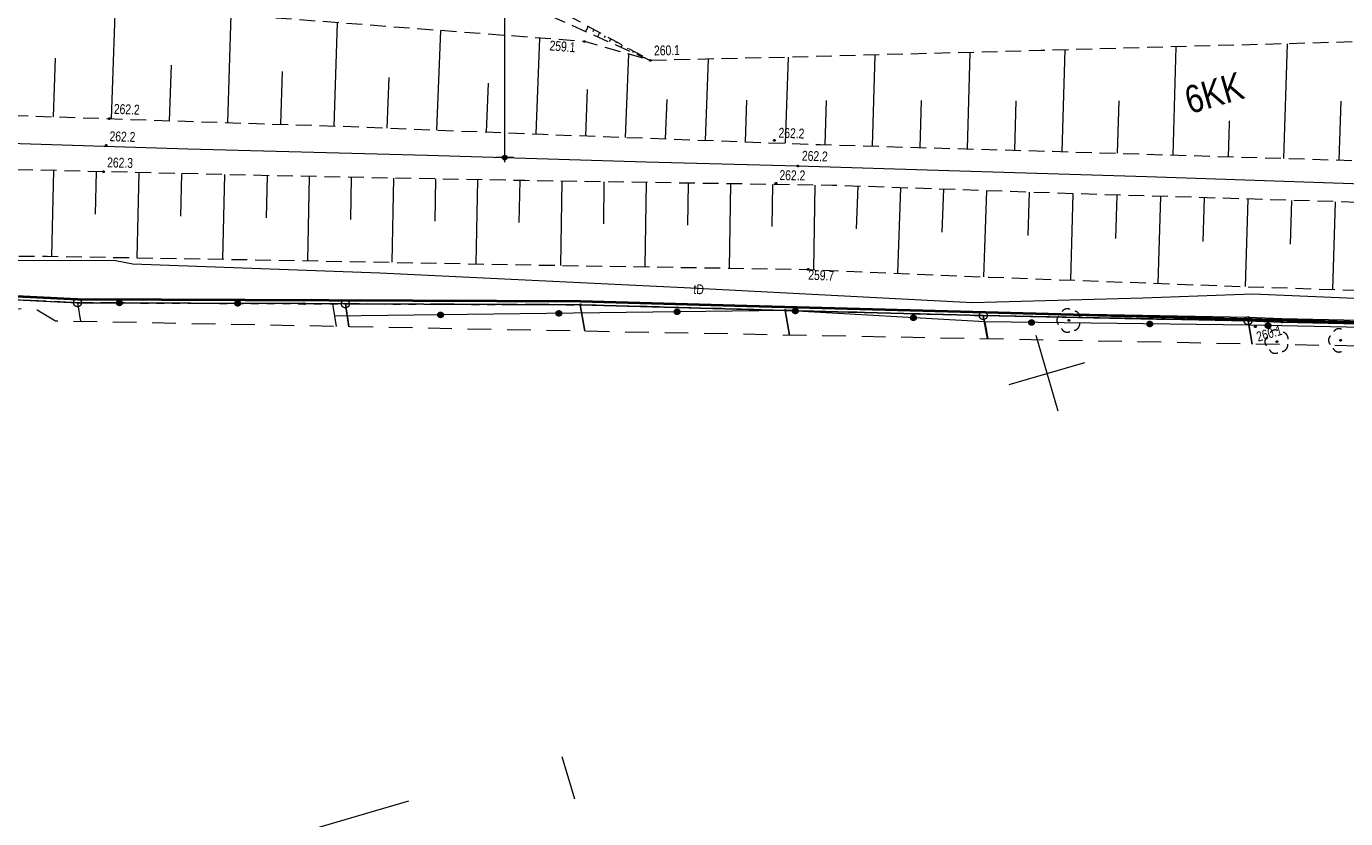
# Model space of a CAD drawing. Header units: millimetres. Extents: x -105537 to 923666, y -162842 to 175608.
# Tile 4 of 41: x -15493 to 68171, y -88337 to -38074. Entities that reach past the tile are written whole.
import ezdxf
from ezdxf.xclip import XClip

# ---------------------------------------------------------------- set-up
doc = ezdxf.new("R2010")
doc.units = ezdxf.units.MM
doc.header["$MEASUREMENT"] = 0
doc.header["$XCLIPFRAME"] = 0
for name, pattern in [('2216', [2500, 1500, -1000]), ('2217', [2000, 1500, -500]), ('2218', [1000, 500, -500]), ('3820', [1500, 1000, -500]), ('Wipeout_Contour', [1000, 0, -1000])]:
    doc.linetypes.add(name, pattern=pattern)
doc.layers.add('199-Z Wymiary i opisy_Nr_pióra__226', color=7, linetype='Continuous', lineweight=40, true_color=0x59c9ff)
doc.layers.add('PZT_MPZP_Nr_pióra__226', color=7, linetype='Continuous', lineweight=40, true_color=0x59c9ff)
doc.layers.add('A__!REF_RYSUNKI', color=7, linetype='Continuous')
doc.layers.add('Nowe_A_WYM_SYTUACJA', color=7, linetype='Continuous')
for name, color, linetype, lineweight in [('Nowe_A_WYM_SYTUACJA_Nr_pióra__1', 7, 'Continuous', 13), ('Nowe_A_WYM_SYTUACJA_Nr_pióra__45', 7, 'Continuous', 15), ('Nowe_A_WYM_SYTUACJA_Nr_pióra__85', 7, 'Continuous', 13), ('Wadowice Wałowa mdcp500_2_EGB_DzialkaEwidencyjna_Nr_pióra__3', 3, 'Continuous', 18), ('Wadowice Wałowa mdcp500_2_EGB_KonturKlasyfikacyjny_Nr_pióra__86', 86, 'Continuous', 18), ('Wadowice Wałowa mdcp500_2_EGB_KonturUzytkuGruntowego_Nr_pióra__3', 3, 'Continuous', 18), ('Wadowice Wałowa mdcp500_2_EGB_PunktGraniczny_Nr_pióra__3', 3, 'Continuous', 18), ('Wadowice Wałowa mdcp500_2_GES_PrzewodTelekomunikacyjny_Nr_pióra__30', 30, 'Continuous', 18), ('Wadowice Wałowa mdcp500_2_linie_mpzp_Nr_pióra__135', 135, 'Continuous', 18), ('Wadowice Wałowa mdcp500_2_OT_Komunikacja_Nr_pióra__7', 7, 'Continuous', 18), ('Wadowice Wałowa mdcp500_2_OT_Ogrodzenia_Nr_pióra__7', 7, 'Continuous', 18), ('Wadowice Wałowa mdcp500_2_OT_Rzedna_Nr_pióra__7', 7, 'Continuous', 18), ('Wadowice Wałowa mdcp500_2_OT_Skarpa_Nr_pióra__7', 7, 'Continuous', 18), ('Wadowice Wałowa mdcp500_2_OT_ZagospodarowanieTerenu_Nr_pióra__3', 3, 'Continuous', 18), ('Wadowice Wałowa mdcp500_2_siatka_Nr_pióra__7', 7, 'Continuous', 18), ('Wadowice Wałowa mdcp500_2_zakres_mapy_Nr_pióra__178', 178, 'Continuous', 18), ('Wadowice Wałowa mdcp500_4_0_Nr_pióra__1', 7, 'Continuous', 13)]:
    doc.layers.add(name, color=color, linetype=linetype, lineweight=lineweight)
doc.styles.add('STYL_AUTOMATYCZNY_11', font='arial.ttf', dxfattribs={"width": 0.8})
doc.styles.add('STYL_AUTOMATYCZNY_5', font='arial.ttf')
doc.styles.add('STYL_AUTOMATYCZNY_6', font='arial.ttf', dxfattribs={"width": 0.75})
doc.dimstyles.new('STYL_AUTOMATYCZNY__1', dxfattribs={"dimtxt": 1000, "dimasz": 569.9999999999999, "dimexe": 0.18, "dimexo": 0.0625, "dimgap": 0, "dimtad": 1, "dimlfac": 0.001, "dimzin": 0, "dimdsep": 46, "dimtxsty": 'STYL_AUTOMATYCZNY_5', "dimblk": 'ARROWHEAD_11', "dimblk1": 'ARROWHEAD_11', "dimblk2": 'ARROWHEAD_11', "dimcen": 0.09, "dimse1": 1, "dimse2": 1, "dimclrd": 7, "dimclre": 7, "dimclrt": 7, "dimadec": 0, "dimazin": 0, "dimtfac": 1, "dimtdec": 4, "dimtmove": 0, "dimatfit": 3, "dimfxl": 1, "dimtolj": 1, "dimtzin": 0, "dimarcsym": 0})
picture_1 = doc.add_image_def('image2.tif', size_in_pixel=(1675, 1395))

# ---------------------------------------------------------------- blocks, each defined once
blk = doc.blocks.new('Rysunek_2_4', base_point=(73232.99401489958, -6090.140281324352))
at = {"layer": 'Wadowice Wałowa mdcp500_4_0_Nr_pióra__1', "color": 7, "lineweight": 13}
image = blk.add_image(picture_1, insert=(-33051.90049945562, -160903.2428711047), size_in_units=(70870.87585514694, 59053.35028525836), rotation=16.241465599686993, dxfattribs=at)
image.set_boundary_path([(-0.5, -0.5), (1674.5, 1394.5)])
blk = doc.blocks.new('*D83')
at = {"layer": 'Nowe_A_WYM_SYTUACJA_Nr_pióra__45', "linetype": 'Continuous', "lineweight": 15}
for points in [[(39364.82547497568, 6907.762464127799), (39376.24354682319, 6850.359949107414), (39408.75945680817, 6801.696445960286), (39457.42295995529, 6769.180535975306), (39514.82547497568, 6757.762464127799), (39572.22798999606, 6769.180535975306), (39620.8914931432, 6801.696445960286), (39653.40740312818, 6850.359949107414), (39664.82547497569, 6907.762464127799), (39653.40740312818, 6965.164979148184), (39620.8914931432, 7013.828482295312), (39572.22798999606, 7046.344392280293), (39514.82547497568, 7057.7624641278), (39457.42295995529, 7046.344392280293), (39408.75945680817, 7013.828482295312), (39376.24354682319, 6965.164979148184)], [(181742.7949275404, -59771.32357814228), (181754.2129993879, -59828.72609316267), (181786.7289093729, -59877.3895963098), (181835.39241252, -59909.90550629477), (181892.7949275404, -59921.32357814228), (181950.1974425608, -59909.90550629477), (181998.8609457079, -59877.3895963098), (182031.3768556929, -59828.72609316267), (182042.7949275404, -59771.32357814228), (182031.3768556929, -59713.9210631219), (181998.8609457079, -59665.25755997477), (181950.1974425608, -59632.74164998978), (181892.7949275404, -59621.32357814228), (181835.39241252, -59632.74164998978), (181786.7289093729, -59665.25755997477), (181754.2129993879, -59713.9210631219)]]:
    blk.add_hatch(color=7, dxfattribs=at).paths.add_polyline_path(points)
at = {"layer": 'Nowe_A_WYM_SYTUACJA_Nr_pióra__45', "color": 7, "linetype": 'Continuous', "lineweight": 15}
for centre in [(39514.82547497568, 6907.762464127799), (181892.7949275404, -59771.32357814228)]:
    blk.add_circle(centre, 150, dxfattribs=at)
at = {"layer": 'Nowe_A_WYM_SYTUACJA_Nr_pióra__85', "color": 7, "linetype": 'Continuous', "lineweight": 13}
for p, q in [((39243.14338060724, 7034.99783499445), (39378.98442779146, 6971.380149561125)), ((39276.25915460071, 6398.358537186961), (39451.20778954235, 6771.921416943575)), ((39578.44316040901, 7043.603511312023), (39753.39179535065, 7417.166391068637)), ((39650.6665221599, 6844.144778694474), (181756.9538803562, -59707.70589270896)), ((181956.4126129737, -59635.48253095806), (182131.3612479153, -59261.91965120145)), ((181654.2286071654, -60280.72750508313), (181829.1772421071, -59907.16462532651)), ((182028.6359747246, -59834.94126357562), (182164.4770219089, -59898.55894900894))]:
    blk.add_line(p, q, dxfattribs=at)
at = {"layer": 'Nowe_A_WYM_SYTUACJA_Nr_pióra__1', "color": 7, "lineweight": 13, "insert": (108889.2816199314, -25361.1460800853), "char_height": 1000, "attachment_point": 7, "rotation": 334.9051576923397, "style": 'STYL_AUTOMATYCZNY_5'}
blk.add_mtext('\\A1;{\\pql;\\fArial|b1|i0|c238|p0;\\W1.000000;157,22}', dxfattribs=at)
blk = doc.blocks.new('ARROWHEAD_11')
at = {"color": 0, "linetype": 'Continuous', "lineweight": 0}
blk.add_line((0, 0), (-1, 0), dxfattribs=at)
at = {"color": 0, "linetype": 'Continuous', "lineweight": 0, "const_width": 0.25, "flags": 128}
blk.add_lwpolyline([(-0.125, 0, 1), (0.125, 0, 1)], format="xyb", close=True, dxfattribs=at)
blk = doc.blocks.new('*D92')
at = {"layer": 'Nowe_A_WYM_SYTUACJA_Nr_pióra__45', "linetype": 'Continuous', "lineweight": 15}
for points in [[(14693.00691671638, 150.0000000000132), (14704.42498856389, 92.5974849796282), (14736.94089854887, 43.93398183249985), (14785.604401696, 11.41807184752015), (14843.00691671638, 1.279532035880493e-11), (14900.40943173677, 11.41807184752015), (14949.0729348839, 43.93398183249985), (14981.58884486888, 92.5974849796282), (14993.00691671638, 150.0000000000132), (14981.58884486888, 207.4025150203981), (14949.0729348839, 256.0660181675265), (14900.40943173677, 288.5819281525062), (14843.00691671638, 300.0000000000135), (14785.604401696, 288.5819281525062), (14736.94089854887, 256.0660181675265), (14704.42498856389, 207.4025150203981)], [(14693.00691671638, -46398.03047852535), (14704.42498856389, -46455.43299354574), (14736.94089854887, -46504.09649669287), (14785.604401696, -46536.61240667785), (14843.00691671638, -46548.03047852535), (14900.40943173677, -46536.61240667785), (14949.0729348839, -46504.09649669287), (14981.58884486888, -46455.43299354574), (14993.00691671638, -46398.03047852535), (14981.58884486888, -46340.62796350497), (14949.0729348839, -46291.96446035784), (14900.40943173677, -46259.44855037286), (14843.00691671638, -46248.03047852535), (14785.604401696, -46259.44855037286), (14736.94089854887, -46291.96446035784), (14704.42498856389, -46340.62796350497)]]:
    blk.add_hatch(color=7, dxfattribs=at).paths.add_polyline_path(points)
at = {"layer": 'Nowe_A_WYM_SYTUACJA_Nr_pióra__45', "color": 7, "linetype": 'Continuous', "lineweight": 15}
for centre in [(14843.00691671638, 150.0000000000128), (14843.00691671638, -46398.03047852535)]:
    blk.add_circle(centre, 150, dxfattribs=at)
at = {"layer": 'Nowe_A_WYM_SYTUACJA_Nr_pióra__85', "color": 7, "linetype": 'Continuous', "lineweight": 13}
for p, q in [((14693.00691671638, 150.0000000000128), (14280.50691671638, 150.0000000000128)), ((14843.00691671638, 300.0000000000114), (14843.00691671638, 450.0000000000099)), ((14843.00691671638, -46248.03047852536), (14843.00691671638, 1.279532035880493e-11)), ((15405.50691671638, 150.0000000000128), (14993.00691671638, 150.0000000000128)), ((14693.00691671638, -46398.03047852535), (14280.50691671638, -46398.03047852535)), ((14843.00691671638, -46698.03047852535), (14843.00691671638, -46548.03047852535)), ((15405.50691671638, -46398.03047852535), (14993.00691671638, -46398.03047852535))]:
    blk.add_line(p, q, dxfattribs=at)
at = {"layer": 'Nowe_A_WYM_SYTUACJA_Nr_pióra__1', "color": 7, "lineweight": 13, "insert": (14643.00691671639, -24839.97523926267), "char_height": 1000, "attachment_point": 7, "rotation": 90, "style": 'STYL_AUTOMATYCZNY_5'}
blk.add_mtext('\\A1;{\\pql;\\fArial|b1|i0|c238|p0;\\W1.000000;46,55}', dxfattribs=at)
blk = doc.blocks.new('Rysunek_3_2', base_point=(-5551989123.248664, -7375062639.407376))
at = {"layer": 'Wadowice Wałowa mdcp500_2_EGB_DzialkaEwidencyjna_Nr_pióra__3', "color": 3, "linetype": 'Continuous', "lineweight": 18, "flags": 128}
for points in [[(-36344.84060574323, -54421.53196129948), (-12251.6354136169, -55608.15592762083), (2116.747858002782, -55661.65524255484), (4736.342092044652, -55679.71200495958), (19636.32494304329, -55734.58518367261), (32635.408337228, -56093.23667082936), (45189.30038996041, -56425.34255422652), (61980.79444095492, -56752.03438382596), (64129.56763803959, -56834.33716371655), (83822.63170555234, -57253.17798275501), (96315.6634522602, -57769.66397091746), (103566.4972094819, -57667.63541661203), (117713.6014746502, -57962.66237273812), (131047.5065680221, -58255.02336304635), (136151.0718883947, -58361.89253721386), (156546.1313398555, -58794.96295098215), (174626.405174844, -59183.67629032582), (180337.4797850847, -92589.5459363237), (184921.0091577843, -92806.24503362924), (189723.6912902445, -93167.4158135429), (189916.5668599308, -94000.41493959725)], [(4964.93195835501, -57129.43484447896), (4736.342092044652, -55679.71200495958), (2116.747858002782, -55661.65524255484), (-12251.6354136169, -55608.15592762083), (-12059.84601657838, -56802.47871764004)], [(19922.47484531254, -57416.57886095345), (19636.32494304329, -55734.58518367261), (4736.342092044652, -55679.71200495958), (4964.93195835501, -57129.43484447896)], [(32904.89402227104, -57665.82489293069), (32635.408337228, -56093.23667082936), (19636.32494304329, -55734.58518367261), (19922.47484531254, -57416.57886095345)], [(45461.32385265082, -57906.88760112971), (45189.30038996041, -56425.34255422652), (32635.408337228, -56093.23667082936), (32904.89402227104, -57665.82489293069)], [(62250.10331254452, -58229.26654201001), (61980.79444095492, -56752.03438382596), (45189.30038996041, -56425.34255422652), (45461.32385265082, -57906.88760112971)], [(100259.7781838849, -84851.85937769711), (96315.6634522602, -57769.66397091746), (83822.63170555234, -57253.17798275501), (64129.56763803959, -56834.33716371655), (61980.79444095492, -56752.03438382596), (62250.10331254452, -58229.26654201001)]]:
    blk.add_lwpolyline(points, dxfattribs=at)
at = {"layer": 'Wadowice Wałowa mdcp500_2_EGB_KonturKlasyfikacyjny_Nr_pióra__86', "color": 86, "linetype": '2217', "lineweight": 18, "flags": 128}
for points in [[(-12251.6354136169, -55608.15592762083), (-36347.80985675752, -54413.12698926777)], [(4736.342092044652, -55679.71200495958), (-12251.6354136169, -55608.15592762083)], [(-12251.6354136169, -55608.15592762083), (-12059.94202569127, -56802.50668618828)], [(19636.32494304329, -55734.58518367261), (4736.342092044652, -55679.71200495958)], [(4736.342092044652, -55679.71200495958), (4964.93195835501, -57129.43484447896)], [(32635.408337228, -56093.23667082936), (19636.32494304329, -55734.58518367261)], [(19922.47484531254, -57416.57886095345), (19636.32494304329, -55734.58518367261)], [(45189.30038996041, -56425.34255422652), (32635.408337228, -56093.23667082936)], [(61980.79444095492, -56752.03438382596), (45189.30038996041, -56425.34255422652)], [(45189.30038996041, -56425.34255422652), (45461.32385265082, -57906.88760112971)], [(64129.56763803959, -56834.33716371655), (61980.79444095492, -56752.03438382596)], [(83822.63170555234, -57253.17798275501), (64129.56763803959, -56834.33716371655)]]:
    blk.add_lwpolyline(points, dxfattribs=at)
at = {"layer": 'Wadowice Wałowa mdcp500_2_EGB_KonturUzytkuGruntowego_Nr_pióra__3', "color": 3, "linetype": '2218', "lineweight": 18, "flags": 128}
for points in [[(-36347.80985675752, -54413.12698926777), (-12251.6354136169, -55608.15592762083)], [(-12251.6354136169, -55608.15592762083), (4736.342092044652, -55679.71200495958)], [(-12251.6354136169, -55608.15592762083), (-12059.94202569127, -56802.50668618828)], [(4736.342092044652, -55679.71200495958), (19636.32494304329, -55734.58518367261)], [(4736.342092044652, -55679.71200495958), (4964.93195835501, -57129.43484447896)], [(19636.32494304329, -55734.58518367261), (32635.408337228, -56093.23667082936)], [(19922.47484531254, -57416.57886095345), (19636.32494304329, -55734.58518367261)], [(32635.408337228, -56093.23667082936), (45189.30038996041, -56425.34255422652)], [(45189.30038996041, -56425.34255422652), (61980.79444095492, -56752.03438382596)], [(45189.30038996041, -56425.34255422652), (45461.32385265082, -57906.88760112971)], [(61980.79444095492, -56752.03438382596), (64129.56763803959, -56834.33716371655)], [(64129.56763803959, -56834.33716371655), (83822.63170555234, -57253.17798275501)]]:
    blk.add_lwpolyline(points, dxfattribs=at)
at = {"layer": 'Wadowice Wałowa mdcp500_2_EGB_PunktGraniczny_Nr_pióra__3', "color": 3, "linetype": 'Continuous', "lineweight": 18}
for centre, radius in [((-12251.6354136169, -55608.15592762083), 250), ((2116.747858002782, -55661.65524255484), 49.99999999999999), ((2116.747858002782, -55661.65524255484), 44.99999999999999), ((2116.747858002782, -55661.65524255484), 39.99999999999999), ((2116.747858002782, -55661.65524255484), 34.99999999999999), ((2116.747858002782, -55661.65524255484), 30), ((2116.747858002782, -55661.65524255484), 25), ((2116.747858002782, -55661.65524255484), 20), ((2116.747858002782, -55661.65524255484), 15), ((2116.747858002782, -55661.65524255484), 9.999999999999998), ((2116.747858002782, -55661.65524255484), 4.999999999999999), ((4736.342092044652, -55679.71200495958), 250), ((19636.32494304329, -55734.58518367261), 49.99999999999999), ((19636.32494304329, -55734.58518367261), 44.99999999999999), ((19636.32494304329, -55734.58518367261), 39.99999999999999), ((19636.32494304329, -55734.58518367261), 34.99999999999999), ((19636.32494304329, -55734.58518367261), 30), ((19636.32494304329, -55734.58518367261), 25), ((19636.32494304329, -55734.58518367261), 20), ((19636.32494304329, -55734.58518367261), 15), ((19636.32494304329, -55734.58518367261), 9.999999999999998), ((19636.32494304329, -55734.58518367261), 4.999999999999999), ((32635.408337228, -56093.23667082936), 49.99999999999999), ((32635.408337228, -56093.23667082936), 44.99999999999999), ((32635.408337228, -56093.23667082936), 39.99999999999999), ((32635.408337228, -56093.23667082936), 34.99999999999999), ((32635.408337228, -56093.23667082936), 30), ((32635.408337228, -56093.23667082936), 25), ((32635.408337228, -56093.23667082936), 20), ((32635.408337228, -56093.23667082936), 15), ((32635.408337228, -56093.23667082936), 9.999999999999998), ((32635.408337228, -56093.23667082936), 4.999999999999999), ((45189.30038996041, -56425.34255422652), 250), ((61980.79444095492, -56752.03438382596), 250), ((64129.56763803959, -56834.33716371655), 49.99999999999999), ((64129.56763803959, -56834.33716371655), 44.99999999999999), ((64129.56763803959, -56834.33716371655), 39.99999999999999), ((64129.56763803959, -56834.33716371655), 34.99999999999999), ((64129.56763803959, -56834.33716371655), 30), ((64129.56763803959, -56834.33716371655), 25), ((64129.56763803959, -56834.33716371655), 20), ((64129.56763803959, -56834.33716371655), 15), ((64129.56763803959, -56834.33716371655), 9.999999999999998), ((64129.56763803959, -56834.33716371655), 4.999999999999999)]:
    blk.add_circle(centre, radius, dxfattribs=at)
at = {"layer": 'Wadowice Wałowa mdcp500_2_GES_PrzewodTelekomunikacyjny_Nr_pióra__30', "color": 30, "linetype": 'Continuous', "lineweight": 18, "flags": 128}
blk.add_lwpolyline([(173101.4788085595, -58346.77750431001), (165735.8920229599, -58305.16851972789), (156902.3628784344, -58087.07942254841), (150063.32167238, -57600.44262371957), (144561.1957227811, -57984.64312404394), (128184.5037424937, -57651.68695989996), (108729.4998411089, -57048.92399068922), (93116.12150631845, -56368.61745733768), (62279.74754758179, -55060.93206908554), (55311.26576289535, -55309.85297542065), (44507.96246621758, -55623.91967326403), (26221.47336509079, -54670.3388588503), (6921.376208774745, -53741.2265362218), (-8734.036792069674, -53166.90625995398), (-9836.768181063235, -52956.94558974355), (-36891.57766383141, -52883.67306347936)], dxfattribs=at)
at = {"layer": 'Wadowice Wałowa mdcp500_2_linie_mpzp_Nr_pióra__135', "color": 135, "linetype": 'Continuous', "lineweight": 18, "flags": 128}
blk.add_lwpolyline([(174391.3482567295, -58978.53140253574), (156550.3727411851, -58594.996326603), (136155.3132897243, -58161.9259128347), (131051.7479693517, -58055.05674052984), (117717.8428759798, -57762.69574929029), (103567.1666441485, -57467.56362449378), (96318.4208823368, -57569.60886251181), (83828.86509224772, -57053.25601063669), (64135.48502884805, -56634.40308813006), (61986.61582265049, -56552.1282767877), (45193.85778810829, -56225.38803424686), (32640.81771392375, -55893.34642980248), (19639.42633662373, -55534.63818598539), (4737.451501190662, -55479.72035687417), (2117.857267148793, -55461.66359353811), (-12246.25400546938, -55408.16967654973), (-36337.88052666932, -54213.37822638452)], dxfattribs=at)
at = {"layer": 'Wadowice Wałowa mdcp500_2_OT_Komunikacja_Nr_pióra__7', "color": 7, "linetype": 'Continuous', "lineweight": 18, "flags": 128}
blk.add_lwpolyline([(213776.8114190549, -52481.06443043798), (195356.4821286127, -51613.65584749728), (185037.771509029, -51338.68100401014), (176434.2881403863, -50980.66713660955), (161807.5960669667, -50648.28332513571), (152006.4189629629, -50576.67775731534), (136099.7956404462, -50033.87532103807), (120217.5099132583, -49681.88085500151), (100080.5466044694, -48954.89483885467), (84529.90952692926, -48454.20883409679), (72369.19704359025, -48184.63154695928), (55570.98070252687, -47620.33750675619), (43015.5021250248, -47247.03110288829), (33435.60402560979, -46933.89789294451), (23814.88159485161, -46695.15133555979), (9954.218262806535, -46275.01805592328), (-5255.251015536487, -45872.8436389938), (-20553.09124756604, -45381.84031378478), (-36718.93928200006, -44914.55309931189), (-39766.18151925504, -44798.59646596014)], dxfattribs=at)
at = {"layer": 'Wadowice Wałowa mdcp500_2_OT_Ogrodzenia_Nr_pióra__7', "color": 7, "linetype": 'Continuous', "lineweight": 18, "flags": 128}
for points in [[(4175.376881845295, -57114.25661295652), (4070.084405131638, -56467.49414037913), (3942.344751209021, -55671.45231924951), (-12251.6354136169, -55608.15592762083)], [(100081.4841119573, -84833.70106387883), (96382.7063292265, -58250.08592288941), (83595.75897920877, -57475.50379298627), (62083.9020749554, -57034.46812089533), (45284.7698237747, -56824.57379903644), (32635.408337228, -56093.23667082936), (4070.084405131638, -56467.49414037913)], [(45284.7698237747, -56824.57379903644), (45487.63166926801, -57907.45220519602)]]:
    blk.add_lwpolyline(points, dxfattribs=at)
at = {"layer": 'Wadowice Wałowa mdcp500_2_OT_Ogrodzenia_Nr_pióra__7', "color": 7, "linetype": 'Continuous', "lineweight": 18}
for centre, radius in [((-9596.050668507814, -55618.54046117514), 175), ((-9596.050668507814, -55618.54046117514), 157.5), ((-9596.050668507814, -55618.54046117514), 140), ((-9596.050668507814, -55618.54046117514), 122.5), ((-9596.050668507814, -55618.54046117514), 105), ((-9596.050668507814, -55618.54046117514), 87.49999999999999), ((-9596.050668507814, -55618.54046117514), 69.99999999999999), ((-9596.050668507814, -55618.54046117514), 52.49999999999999), ((-9596.050668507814, -55618.54046117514), 34.99999999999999), ((-2096.131865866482, -55647.88937941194), 175), ((-2096.131865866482, -55647.88937941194), 157.5), ((-2096.131865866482, -55647.88937941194), 140), ((-2096.131865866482, -55647.88937941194), 122.5), ((-2096.131865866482, -55647.88937941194), 105), ((-2096.131865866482, -55647.88937941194), 87.49999999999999), ((-2096.131865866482, -55647.88937941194), 69.99999999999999), ((-2096.131865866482, -55647.88937941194), 52.49999999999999), ((-2096.131865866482, -55647.88937941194), 34.99999999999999), ((25773.39856978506, -56183.13239235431), 175), ((25773.39856978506, -56183.13239235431), 157.5), ((25773.39856978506, -56183.13239235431), 140), ((33271.69633284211, -56130.04477787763), 175), ((33271.69633284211, -56130.04477787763), 157.5), ((33271.69633284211, -56130.04477787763), 140), ((33271.69633284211, -56130.04477787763), 122.5), ((33271.69633284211, -56130.04477787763), 105), ((33271.69633284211, -56130.04477787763), 87.49999999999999), ((10774.67350848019, -56379.60693333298), 175), ((10774.67350848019, -56379.60693333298), 157.5), ((10774.67350848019, -56379.60693333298), 140), ((10774.67350848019, -56379.60693333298), 122.5), ((10774.67350848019, -56379.60693333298), 105), ((10774.67350848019, -56379.60693333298), 87.49999999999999), ((10774.67350848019, -56379.60693333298), 69.99999999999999), ((10774.67350848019, -56379.60693333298), 52.49999999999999), ((10774.67350848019, -56379.60693333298), 34.99999999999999), ((18274.00201931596, -56281.43165260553), 175), ((18274.00201931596, -56281.43165260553), 157.5), ((18274.00201931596, -56281.43165260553), 140), ((18274.00201931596, -56281.43165260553), 122.5), ((18274.00201931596, -56281.43165260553), 105), ((18274.00201931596, -56281.43165260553), 87.49999999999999), ((18274.00201931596, -56281.43165260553), 69.99999999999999), ((18274.00201931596, -56281.43165260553), 52.49999999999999), ((18274.00201931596, -56281.43165260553), 34.99999999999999), ((25773.39856978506, -56183.13239235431), 122.5), ((25773.39856978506, -56183.13239235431), 105), ((25773.39856978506, -56183.13239235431), 87.49999999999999), ((25773.39856978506, -56183.13239235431), 69.99999999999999), ((25773.39856978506, -56183.13239235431), 52.49999999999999), ((25773.39856978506, -56183.13239235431), 34.99999999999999), ((33271.69633284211, -56130.04477787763), 69.99999999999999), ((33271.69633284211, -56130.04477787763), 52.49999999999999), ((33271.69633284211, -56130.04477787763), 34.99999999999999), ((40759.19513963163, -56562.97365482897), 175), ((40759.19513963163, -56562.97365482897), 157.5), ((40759.19513963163, -56562.97365482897), 140), ((40759.19513963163, -56562.97365482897), 122.5), ((40759.19513963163, -56562.97365482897), 105), ((40759.19513963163, -56562.97365482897), 87.49999999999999), ((40759.19513963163, -56562.97365482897), 69.99999999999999), ((40759.19513963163, -56562.97365482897), 52.49999999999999), ((40759.19513963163, -56562.97365482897), 34.99999999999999), ((48251.42586510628, -56861.62007413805), 175), ((48251.42586510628, -56861.62007413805), 157.5), ((48251.42586510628, -56861.62007413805), 140), ((48251.42586510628, -56861.62007413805), 122.5), ((48251.42586510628, -56861.62007413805), 105), ((48251.42586510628, -56861.62007413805), 87.49999999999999), ((48251.42586510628, -56861.62007413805), 69.99999999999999), ((48251.42586510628, -56861.62007413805), 52.49999999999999), ((48251.42586510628, -56861.62007413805), 34.99999999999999), ((55750.83960127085, -56955.38083091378), 175), ((55750.83960127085, -56955.38083091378), 157.5), ((55750.83960127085, -56955.38083091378), 140), ((55750.83960127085, -56955.38083091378), 122.5), ((55750.83960127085, -56955.38083091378), 105), ((55750.83960127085, -56955.38083091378), 87.49999999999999), ((55750.83960127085, -56955.38083091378), 69.99999999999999), ((63250.12232735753, -57058.34554508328), 175), ((55750.83960127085, -56955.38083091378), 52.49999999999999), ((55750.83960127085, -56955.38083091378), 34.99999999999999), ((63250.12232735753, -57058.34554508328), 157.5), ((63250.12232735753, -57058.34554508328), 140), ((63250.12232735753, -57058.34554508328), 122.5), ((63250.12232735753, -57058.34554508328), 105), ((63250.12232735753, -57058.34554508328), 87.49999999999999), ((63250.12232735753, -57058.34554508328), 69.99999999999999), ((63250.12232735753, -57058.34554508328), 52.49999999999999), ((63250.12232735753, -57058.34554508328), 34.99999999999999)]:
    blk.add_circle(centre, radius, dxfattribs=at)
at = {"layer": 'Wadowice Wałowa mdcp500_2_OT_Rzedna_Nr_pióra__7', "color": 7, "linetype": 'Continuous', "lineweight": 18}
for centre in [(19896.18655480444, -39035.46927962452), (24078.1949069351, -40233.63710846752), (-10237.81547043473, -43928.81394084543), (-10432.36884381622, -45620.75040116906), (31940.93603547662, -45307.00896028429), (-10600.91633163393, -47294.69536524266), (33435.60402560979, -46933.89789294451), (32045.64669076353, -48026.24335326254), (34086.25861350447, -53493.7110459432), (62444.27170325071, -57127.3859879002)]:
    blk.add_circle(centre, 49.99999999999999, dxfattribs=at)
at = {"layer": 'Wadowice Wałowa mdcp500_2_OT_Skarpa_Nr_pióra__7', "color": 7, "linetype": '3820', "lineweight": 18, "flags": 128}
blk.add_lwpolyline([(6782.725960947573, -32491.98005255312), (24078.1949069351, -40233.63710846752), (5767.056928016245, -30256.84774946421), (-5884.545615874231, -25370.63672486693)], close=True, dxfattribs=at)
for points in [[(173469.125864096, -42303.69688849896), (156249.6304567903, -40758.06501321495), (142422.692974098, -39953.14274448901), (123922.4813031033, -39374.29204862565), (100910.2482879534, -38859.9656606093), (90278.71466148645, -38655.28850909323), (71500.20734313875, -38980.3468445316), (48852.40028332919, -39609.7397049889), (31477.04958729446, -40067.656962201), (24078.1949069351, -40233.63710846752), (19896.18655480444, -39035.46927962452), (-3772.425304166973, -37233.32814872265), (-12330.16123715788, -36424.52921811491), (-34831.12507406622, -35698.77003412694), (-43112.2396318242, -35387.24960293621)], [(-40380.62025327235, -43070.16741484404), (-36277.18278113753, -43213.09748943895), (-18527.72345021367, -43646.10263612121), (-4925.074494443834, -44110.15153117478), (4484.427801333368, -44410.42901109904), (17287.86188643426, -44919.81651913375), (34842.04809740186, -45576.35781075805), (49579.10981308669, -46001.57772470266), (70690.90132787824, -46642.48256199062), (81236.77909746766, -47017.93170906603), (97243.0425779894, -47437.96672672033), (110510.4936454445, -47895.50599176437), (124802.7402097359, -48366.98042601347), (140276.5699652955, -48890.04131220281), (161022.8560855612, -49241.62659328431), (176269.9766447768, -49487.01331671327), (180951.1016951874, -49716.94433409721)], [(-36979.25300896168, -52637.05237489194), (-28157.06489793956, -52638.15375324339), (-14173.47061727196, -52657.92721603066), (1768.84127035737, -52929.94130961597), (16514.75152187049, -53206.76410850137), (34086.25861350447, -53493.7110459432), (45570.89983392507, -53981.06722906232), (61839.10312037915, -54585.18792595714), (74668.16690098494, -55003.78381181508), (92669.13097817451, -55728.07123046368), (113624.8054150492, -56726.92502848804), (136151.0718883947, -58361.89253721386), (156546.1313398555, -58794.96295098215), (174626.405174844, -59183.67629032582), (179230.5593723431, -59935.98216120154), (180979.5293314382, -67977.75460779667), (181101.9370565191, -70400.19477251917), (185854.9298262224, -68588.54918461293), (183293.8236379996, -57294.11094728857), (182270.7943329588, -53102.97613218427), (166273.3793882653, -52534.54400133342), (150777.1747512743, -51934.6757940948), (129096.2141407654, -51199.18479770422), (112825.5901839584, -50658.26331358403), (88600.25613661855, -49841.14015195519), (69609.64540671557, -49259.32906847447), (49727.44165919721, -48656.02638013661), (35626.00306514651, -48160.21434869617), (16124.49934706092, -47862.63618711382), (401.7981747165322, -47557.89391696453), (-22147.62819372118, -47023.31889327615), (-37460.28686966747, -46588.71072530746), (-39148.18995445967, -46536.71867772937)]]:
    blk.add_lwpolyline(points, dxfattribs=at)
at = {"layer": 'Wadowice Wałowa mdcp500_2_OT_Skarpa_Nr_pióra__7', "color": 7, "linetype": 'Continuous', "lineweight": 18, "flags": 128}
for points in [[(-10095.56506760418, -43933.72446577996), (-9847.345851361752, -36659.18525960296)], [(-2722.613370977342, -44180.45987002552), (-2503.988827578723, -37329.91900667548)], [(4017.524652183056, -44395.52030526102), (4226.655919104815, -37842.40435343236)], [(10535.02938896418, -44651.16792917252), (10786.02491412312, -38341.87368210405)], [(20138.24880216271, -38086.91239729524), (19970.40404658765, -38394.94951907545)], [(20138.24880216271, -38086.91239729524), (19970.40404658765, -38394.94951907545)], [(20496.06904294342, -38281.91743604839), (20419.78724300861, -38421.94049619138)], [(20496.06904294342, -38281.91743604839), (20419.78724300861, -38421.94049619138)], [(20853.98529283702, -38476.89450718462), (20716.60683862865, -38728.97758986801)], [(20853.98529283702, -38476.89450718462), (20716.60683862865, -38728.97758986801)], [(16831.68379310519, -44901.67932026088), (17073.62470496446, -38820.52212487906)], [(21211.80553361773, -38671.89954500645), (21150.70888027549, -38783.95956847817)], [(21211.80553361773, -38671.89954500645), (21150.70888027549, -38783.95956847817)], [(21569.62577532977, -38866.90458375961), (21462.78166398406, -39062.90965061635)], [(21569.62577532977, -38866.90458375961), (21462.78166398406, -39062.90965061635)], [(21927.51405667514, -39061.78564485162), (21881.69855810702, -39145.85466589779)], [(21927.51405667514, -39061.78564485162), (21881.69855810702, -39145.85466589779)], [(22285.33429745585, -39256.7906845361), (22208.98445695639, -39396.9377214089)], [(22285.33429745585, -39256.7906845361), (22208.98445695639, -39396.9377214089)], [(64255.5208960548, -46447.06980232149), (64476.28313116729, -39175.52961595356)], [(-13781.93615842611, -43808.03479719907), (-13655.33039625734, -40096.92000690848)], [(22511.80224586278, -45115.25306571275), (22709.05511360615, -39841.41329769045)], [(22643.15453730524, -39451.79572328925), (22612.62019537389, -39507.87374097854)], [(22643.15453730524, -39451.79572328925), (22612.62019537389, -39507.87374097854)], [(23001.07078813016, -39646.77279349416), (22955.18724992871, -39730.96579127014)], [(23001.07078813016, -39646.77279349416), (22955.18724992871, -39730.96579127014)], [(23358.8910298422, -39841.77783224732), (23343.63784175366, -39869.86484564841)], [(23358.8910298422, -39841.77783224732), (23343.63784175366, -39869.86484564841)], [(23716.77931118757, -40036.65889333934), (23701.39004290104, -40064.99386206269)], [(23716.77931118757, -40036.65889333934), (23701.39004290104, -40064.99386206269)], [(27575.12059994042, -45304.56908140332), (27767.8981712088, -40150.87585523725)], [(32638.34294304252, -45493.9130647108), (32842.68542937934, -40031.67160414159)], [(38174.42083824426, -45672.47569840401), (38341.40511415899, -39886.77400443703)], [(44183.23243502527, -45845.91694455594), (44359.70933083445, -39728.10633666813)], [(50191.97975192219, -46020.21017018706), (50387.85031251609, -39567.09388550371)], [(57223.70231896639, -46233.65397099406), (57432.01871681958, -39371.32573500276)], [(-6409.166011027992, -44059.51014254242), (-6288.912708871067, -40533.24928414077)], [(647.4556401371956, -44287.99008764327), (754.3155942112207, -40937.07285728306)], [(7386.750190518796, -44525.89824795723), (7514.480613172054, -41314.19985275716)], [(13683.30858647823, -44776.43760852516), (13806.57368991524, -41678.84175758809)], [(19980.17708864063, -45020.53306996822), (20090.50157479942, -42071.58899493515)], [(25043.49544271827, -45209.84908472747), (25137.04141322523, -42708.87554530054)], [(30106.74575529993, -45399.28907714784), (30205.97735699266, -42746.56938947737)], [(35170.07702961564, -45585.7890965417), (35251.14800874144, -42775.97946114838)], [(41178.88862639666, -45759.23034269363), (41264.70591314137, -42783.36624987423)], [(47187.57624458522, -45932.60354828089), (47278.26381940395, -42790.75303953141)], [(53707.84103590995, -46126.93206872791), (53808.92179533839, -42798.0089513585)], [(60739.56360295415, -46340.37586953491), (60846.89524956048, -42806.94278515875)], [(67771.41014765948, -46553.88771183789), (67884.84073523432, -42815.78060984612)], [(-13781.35662991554, -47221.70716896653), (-13910.31606774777, -52662.40528319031)], [(-11070.61748486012, -47285.91374587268), (-11134.84826683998, -49997.28488363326)], [(-8359.85037125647, -47350.21633002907), (-8488.034048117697, -52754.96269483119)], [(-5649.111224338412, -47414.42290507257), (-5713.064121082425, -50107.79813211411)], [(-2938.440119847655, -47478.7534577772), (-3065.683990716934, -52847.39612881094)], [(-227.7009738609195, -47542.96003375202), (-291.1559976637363, -50218.37942302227)], [(2442.081352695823, -47597.43321407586), (2338.46979867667, -52940.65161142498)], [(5111.904569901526, -47649.18640535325), (5060.115065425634, -50319.95761115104)], [(7781.727785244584, -47700.9395994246), (7678.209296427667, -53040.90202786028)], [(10451.55100245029, -47752.69279163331), (10399.79404676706, -50421.78800702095)], [(13121.37421872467, -47804.44598477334), (13017.94879417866, -53141.15244429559)], [(15791.19743499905, -47856.19917791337), (15739.50099665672, -50523.71441293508)], [(18464.58378434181, -47898.37353490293), (18383.13366193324, -53237.2191818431)], [(21137.99057900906, -47939.18790016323), (21097.27304149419, -50610.06672494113)], [(23811.46541330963, -47979.87828589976), (23729.85336836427, -53324.6038807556)], [(26484.87220797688, -48020.69265116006), (26444.07370779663, -50694.51145082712)], [(29158.2790017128, -48061.5070136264), (29076.64111442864, -53411.86460014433)], [(31831.78180549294, -48102.29341126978), (31790.8743750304, -50778.95617485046)], [(34505.18859922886, -48143.10777466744), (34423.30995295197, -53508.01328290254)], [(37226.71675402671, -48216.46187920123), (37131.73327408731, -50917.73095820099)], [(39947.76960741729, -48312.13983055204), (39757.08020851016, -53734.36575382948)], [(42668.72645076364, -48407.84574858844), (42573.11654184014, -51128.77462431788)], [(45389.77930415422, -48503.52369900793), (45197.76900485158, -53965.19319247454)], [(48110.83215754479, -48599.20164942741), (48014.60579503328, -51333.74632336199)], [(50880.86227327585, -48691.02761801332), (50714.50163051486, -54172.09750134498)], [(53651.22294146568, -48775.04969481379), (53567.72752385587, -51525.05053300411)], [(56421.51556815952, -48859.19574834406), (56254.09866403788, -54377.75728758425)], [(59191.87623728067, -48943.21782421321), (59107.79069922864, -51711.93047147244)], [(61962.14089449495, -49027.26786956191), (61793.59968844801, -54583.44504330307)], [(64732.5015636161, -49111.28994543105), (64648.15187919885, -51892.68250763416)], [(67502.89020035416, -49195.40803227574), (67333.82478635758, -54764.44503478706)]]:
    blk.add_lwpolyline(points, dxfattribs=at)
at = {"layer": 'Wadowice Wałowa mdcp500_2_OT_ZagospodarowanieTerenu_Nr_pióra__3', "color": 3, "linetype": 'Continuous', "lineweight": 18}
for centre in [(50620.80158945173, -56728.31899207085), (63813.16275522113, -58072.23374675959), (67851.19001287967, -57989.55441638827)]:
    blk.add_circle(centre, 49.99999999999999, dxfattribs=at)
for centre, radius, start, end in [((50522.91148714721, -56392.28695910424), 399.9999999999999, 66.35546564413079, 146.1274655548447), ((50256.80095516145, -56730.19994329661), 399.9999999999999, 136.0896255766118, 219.760955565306), ((50928.865022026, -56534.41973775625), 399.9999999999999, 353.1259756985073, 76.39330562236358), ((50512.68908660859, -57072.28365261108), 399.9999999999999, 203.7184655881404, 294.7203056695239), ((50889.7335473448, -56936.40696164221), 424.9999999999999, 278.8873956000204, 5.870385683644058), ((63715.27265291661, -57736.20171286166), 399.9999999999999, 66.35546564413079, 146.1274655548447), ((64121.2261877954, -57878.33449151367), 399.9999999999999, 353.1259756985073, 76.39330562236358), ((67487.18937858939, -57991.43536668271), 399.9999999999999, 136.0896255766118, 219.760955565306), ((67753.29991057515, -57653.52238342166), 399.9999999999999, 66.35546564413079, 146.1274655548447), ((63449.16212093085, -58074.11469798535), 399.9999999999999, 136.0896255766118, 219.760955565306), ((64082.0947131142, -58280.3217144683), 424.9999999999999, 278.8873956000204, 5.870385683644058), ((67743.07751003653, -58333.51907599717), 399.9999999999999, 203.7184655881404, 294.7203056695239), ((63705.05025330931, -58416.19840543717), 399.9999999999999, 203.7184655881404, 294.7203056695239)]:
    blk.add_arc(centre, radius, start, end, dxfattribs=at)
at = {"layer": 'Wadowice Wałowa mdcp500_2_siatka_Nr_pióra__7', "color": 7, "linetype": 'Continuous', "lineweight": 18}
blk.add_line((49235.70209089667, -60089.86616320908), (49235.75009591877, -60089.85217940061), dxfattribs=at)
at = {"layer": 'Wadowice Wałowa mdcp500_2_siatka_Nr_pióra__7', "color": 7, "linetype": 'Continuous', "lineweight": 18, "flags": 128}
for points in [[(49934.91711188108, -62490.09497556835), (48536.48706991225, -57689.63734991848)], [(46835.47327760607, -60789.08118419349), (51635.93090418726, -59390.65114315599)]]:
    blk.add_lwpolyline(points, dxfattribs=at)
at = {"layer": 'Wadowice Wałowa mdcp500_2_zakres_mapy_Nr_pióra__178', "color": 178, "linetype": '2216', "lineweight": 18, "flags": 128}
blk.add_lwpolyline([(-40482.71705023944, 56407.89529588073), (-5213.138463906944, 67490.59665203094), (39821.44838757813, 70989.78786543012), (82873.68830200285, 71190.40324818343), (110280.5930683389, 22047.30493947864), (166246.8119086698, 18451.15648489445), (167791.1671204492, 23267.19164662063), (190179.7658270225, 23748.78927692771), (210928.7346852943, -16171.36699892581), (215661.8632748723, -76514.16623871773), (204751.318092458, -90910.9466150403), (192280.4125109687, -94240.35606905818), (99367.93589685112, -84760.86368784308), (95395.25695797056, -58865.62700197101), (-13644.49215680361, -56772.06844370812), (-14809.95680484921, -56088.97123113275), (-36247.82587494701, -54694.49170399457), (-51798.3336718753, -10956.1194293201), (-46825.41766855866, 27702.75219995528)], close=True, dxfattribs=at)
at = {"layer": 'Wadowice Wałowa mdcp500_2_GES_PrzewodTelekomunikacyjny_Nr_pióra__30', "color": 30, "linetype": 'Continuous', "lineweight": 18, "insert": (26817.647036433, -54733.65033229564), "char_height": 625, "attachment_point": 4, "rotation": 356.7018657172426, "style": 'STYL_AUTOMATYCZNY_6'}
blk.add_mtext('\\A1;{\\pql;\\fArial|b0|i0|c238|p0;\\W0.750000;tD}', dxfattribs=at)
at = {"layer": 'Wadowice Wałowa mdcp500_2_linie_mpzp_Nr_pióra__135', "color": 135, "linetype": 'Continuous', "lineweight": 18, "insert": (59090.89034287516, -43805.51640974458), "char_height": 1750, "attachment_point": 7, "rotation": 16.241465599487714, "style": 'STYL_AUTOMATYCZNY_6'}
blk.add_mtext('\\A1;{\\pql;\\fArial|b0|i0|c238|p0;\\W0.750000;6KK}', dxfattribs=at)
at = {"layer": 'Wadowice Wałowa mdcp500_2_OT_Rzedna_Nr_pióra__7', "color": 7, "linetype": 'Continuous', "lineweight": 18, "char_height": 625, "attachment_point": 1, "style": 'STYL_AUTOMATYCZNY_6'}
for s, insert, rotation in [('\\A1;{\\pql;\\fArial|b0|i0|c238|p0;\\W0.750000;259.1}', (17713.4759959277, -38971.38296379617), 355.6458657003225), ('\\A1;{\\pql;\\fArial|b0|i0|c238|p0;\\W0.750000;260.1}', (24304.36423958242, -39299.07509632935), 1.28506565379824), ('\\A1;{\\pql;\\fArial|b0|i0|c238|p0;\\W0.750000;262.2}', (-9933.887025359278, -42995.02970623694), 358.04616563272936), ('\\A1;{\\pql;\\fArial|b0|i0|c238|p0;\\W0.750000;262.2}', (-10208.63064572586, -44729.07227806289), 358.16166559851), ('\\A1;{\\pql;\\fArial|b0|i0|c238|p0;\\W0.750000;262.2}', (32219.34611767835, -44508.21571001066), 357.8580656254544), ('\\A1;{\\pql;\\fArial|b0|i0|c238|p0;\\W0.750000;262.2}', (33701.81813491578, -45966.0291645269), 358.127865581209), ('\\A1;{\\pql;\\fArial|b0|i0|c238|p0;\\W0.750000;262.3}', (-10362.43829340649, -46392.34227778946), 358.6419654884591), ('\\A1;{\\pql;\\fArial|b0|i0|c238|p0;\\W0.750000;262.2}', (32271.33764407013, -47196.43094910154), 359.12576565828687), ('\\A1;{\\pql;\\fArial|b0|i0|c238|p0;\\W0.750000;259.7}', (34110.1366206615, -53518.7389885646), 357.57006549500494), ('\\A1;{\\pql;\\fArial|b0|i0|c238|p0;\\W0.750000;260.1}', (62448.23473320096, -57483.38473412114), 16.241465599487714)]:
    blk.add_mtext(s, dxfattribs=dict(at, insert=insert, rotation=rotation))

msp = doc.modelspace()

# ---------------------------------------------------------------- linework, layer by layer
at = {"layer": 'PZT_MPZP_Nr_pióra__226', "color": 151, "linetype": 'Continuous', "lineweight": 40, "true_color": 0x59c9ff}
msp.add_lwpolyline([(174391.3482567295, -58978.53140253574), (103567.1666441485, -57467.56362449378), (96318.4208823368, -57569.60886251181), (30188.09004615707, -55825.67570066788), (19639.42633662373, -55534.63818598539), (-12246.25400546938, -55408.16967654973), (-36337.88052666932, -54213.37822638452)], dxfattribs=at)

# ---------------------------------------------------------------- block references
at = {"layer": 'A__!REF_RYSUNKI', "color": 7, "linetype": 'Continuous', "lineweight": 13}
ref = msp.add_blockref('Rysunek_3_2', (-5551989123.248664, -7375062639.407376), dxfattribs=at)
XClip(ref).set_block_clipping_path([(-61241.45315754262, -107607.1502755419), (18474.23097847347, -84385.02935766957), (39659.24295525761, -157107.8322890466), (251319.9927157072, -95448.55434672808), (195865.5394707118, 94912.59717975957), (119370.7429366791, 72628.75888677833), (110592.302622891, 102762.9304267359), (-104289.334739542, 40165.36985952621)])
ref = msp.add_blockref('Rysunek_2_4', (73232.99401489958, -6090.140281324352), dxfattribs=at)
XClip(ref).set_block_clipping_path([(18474.23097842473, -84385.02935750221), (-49568.29631461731, -104206.6217267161), (-33051.90049945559, -160903.2428711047), (34990.62679358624, -141081.6505018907)])

# ---------------------------------------------------------------- dimensions: what is measured, and where the dimension line sits
at = {"layer": 'Nowe_A_WYM_SYTUACJA', "color": 7, "linetype": 'Continuous', "lineweight": 13}
for base, p1, p2, angle, picture, middle, turn in [((181892.7949275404, -59771.32357814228), (36349.99999999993, 150.0000000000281), (178697.3382318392, -66594.49202287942), 334.9051576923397, '*D83', (110962.9152596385, -25780.16355510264), 334.9051576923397), ((14843.00691671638, 150.0000000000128), (14012.5346542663, -46398.03047852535), (17999.99999999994, 150.000000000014), 90, '*D92', (14143.00691671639, -23164.88026505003), 90)]:
    dim = msp.add_linear_dim(base=base, p1=p1, p2=p2, angle=angle, dimstyle='STYL_AUTOMATYCZNY__1', dxfattribs=at)
    dim.commit()
    dim.dimension.update_dxf_attribs({"geometry": picture, "text_midpoint": middle, "dimtype": 160, "text_rotation": turn})

# ---------------------------------------------------------------- next in the draw order: wipeouts: each hides what was drawn before it
at = {"color": 151, "linetype": 'Wipeout_Contour', "lineweight": 40, "ltscale": 369719.5808906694, "true_color": 0x59c9ff}
msp.add_wipeout([(58603.63991158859, -44699.87335892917), (64057.51658112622, -43111.09462779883), (63008.69265175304, -39510.74660778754), (57554.81598221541, -41099.52533891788)], dxfattribs=at).dxf.layer = '199-Z Wymiary i opisy_Nr_pióra__226'

# ---------------------------------------------------------------- next in the draw order: texts
at = {"layer": '199-Z Wymiary i opisy_Nr_pióra__226', "color": 151, "linetype": 'Continuous', "lineweight": 40, "true_color": 0x59c9ff, "insert": (58055.35563680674, -42817.75172933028), "char_height": 1750, "attachment_point": 4, "rotation": 16.241465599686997, "style": 'STYL_AUTOMATYCZNY_11'}
msp.add_mtext('\\A1;{\\pql;\\fArial|b0|i0|c238|p0;\\W0.800000;6KK}', dxfattribs=at)

doc.saveas('drawing.dxf')
